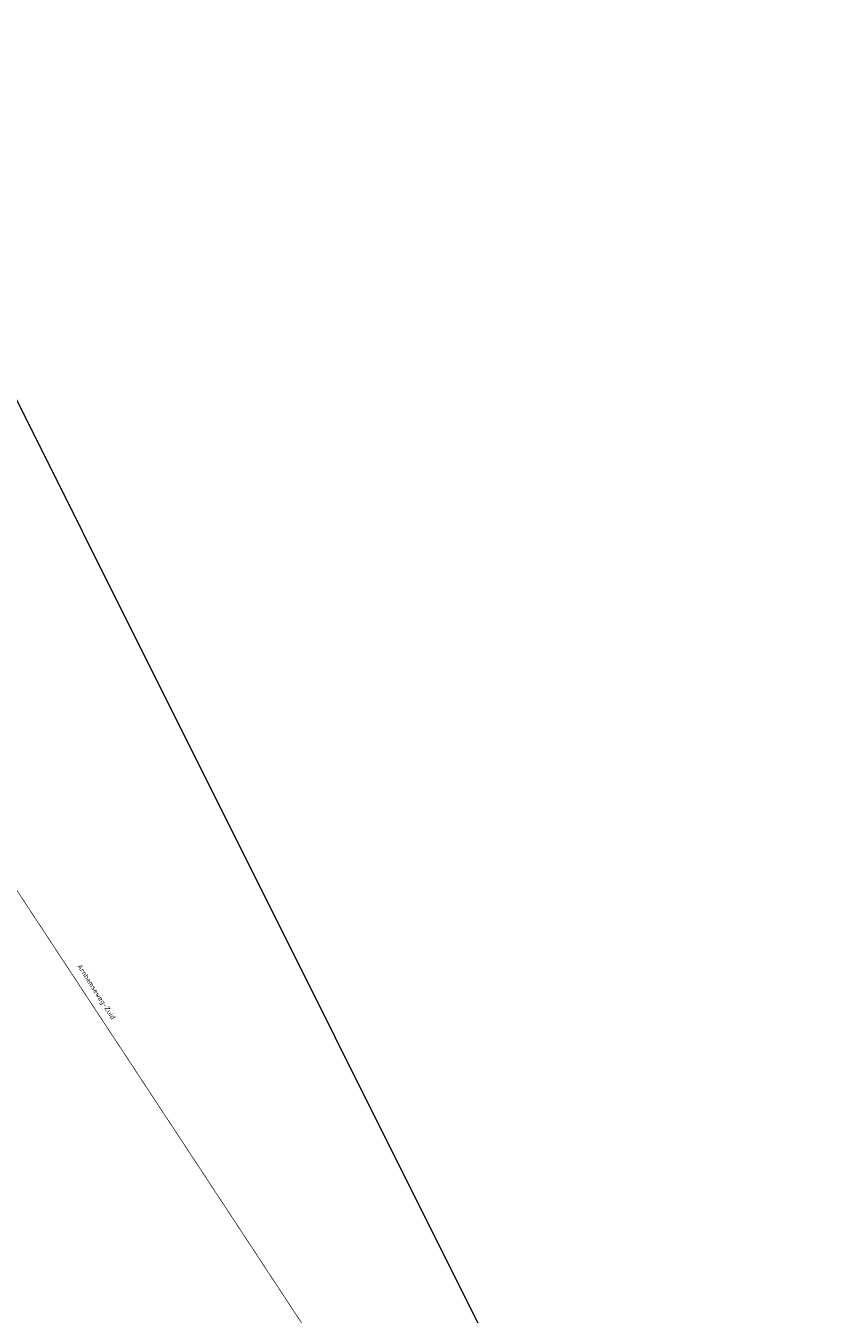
# Model space of a CAD drawing. Header units: metres. Extents: x 155090 to 155764, y 461362 to 461866.
# Tile 29 of 31: x 155318 to 155377, y 461678 to 461772. Entities that reach past the tile are written whole.
import ezdxf
from ezdxf.enums import TextEntityAlignment as Align

# ---------------------------------------------------------------- set-up
doc = ezdxf.new("R2010")
doc.units = ezdxf.units.M
doc.linetypes.add('RI-GWA', pattern=[18.45, 6, -1.8, 1.75, -1.8, 1.75, -1.8, 1.75, -1.8])
doc.layers.add('B-OI-RI-GWA_TRANSPORTLEIDING-G', color=10, linetype='RI-GWA', lineweight=18)
doc.layers.add('B-WE-OG-TOPOGRAFIE-T18', color=10, linetype='Continuous', lineweight=18)
doc.layers.add('X-XX-AL-HULPLIJN', color=4, linetype='Continuous', lineweight=18, plot=False)
doc.styles.add('NLCS-ISO-M200-T18', font='NLCS-ISO.ttf', dxfattribs={"height": 0.36})

msp = doc.modelspace()

# ---------------------------------------------------------------- linework, layer by layer
at = {"layer": 'B-OI-RI-GWA_TRANSPORTLEIDING-G', "color": 253, "ltscale": 0.2, "const_width": 0.05, "flags": 128}
msp.add_lwpolyline([(155306.34, 461726.06), (155347.5, 461663.5)], dxfattribs=at)
at = {"layer": 'X-XX-AL-HULPLIJN'}
msp.add_lwpolyline([(155163.247, 461517.914), (155377.343, 461624.892), (155304.012, 461771.648), (155089.916, 461664.669)], close=True, dxfattribs=at)

# ---------------------------------------------------------------- texts
at = {"layer": 'B-WE-OG-TOPOGRAFIE-T18', "style": 'NLCS-ISO-M200-T18'}
msp.add_text('Arnhemseweg-Zuid', height=0.36, rotation=302.9, dxfattribs=at).set_placement((155323.313, 461701.579), align=Align.MIDDLE)

doc.saveas('drawing.dxf')
